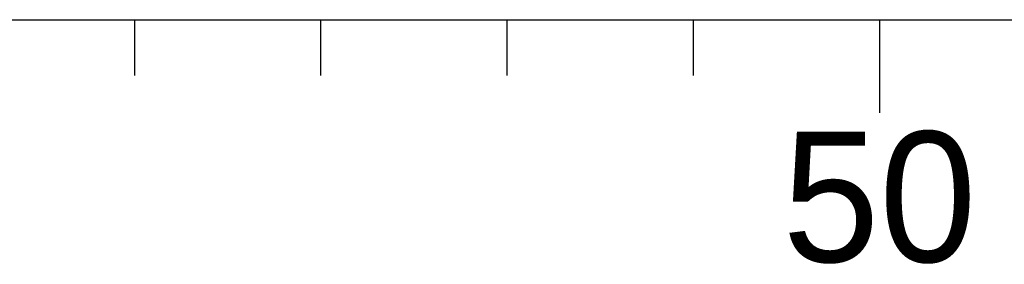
# Model space of a CAD drawing. Header units: millimetres. Extents: x 176 to 9387, y -11044 to -3322.
# Tile 239 of 256: x 8975 to 9028, y -10926 to -10913. Entities that reach past the tile are written whole.
import ezdxf
from ezdxf.enums import TextEntityAlignment as Align

# ---------------------------------------------------------------- set-up
doc = ezdxf.new("R2010")
doc.units = ezdxf.units.MM
doc.header["$LTSCALE"] = 0.3175
doc.layers.add('6文字层', color=3, linetype='Continuous', lineweight=13)

# ---------------------------------------------------------------- blocks, each defined once
blk = doc.blocks.new('标尺')
for p, q in [((42313.542, -36077.682), (42581.542, -36077.682)), ((42326.542, -36077.682), (42326.542, -36080.682)), ((42336.542, -36077.682), (42336.542, -36080.682)), ((42346.542, -36077.682), (42346.542, -36080.682)), ((42356.542, -36077.682), (42356.542, -36080.682)), ((42366.542, -36077.682), (42366.542, -36082.682))]:
    blk.add_line(p, q)
at = {"layer": '6文字层'}
blk.add_text('50', height=7, dxfattribs=at).set_placement((42366.542, -36083.682), align=Align.TOP_CENTER)

msp = doc.modelspace()

# ---------------------------------------------------------------- block references
msp.add_blockref('标尺', (-33345.18071, 25165.11337))

doc.saveas('drawing.dxf')
